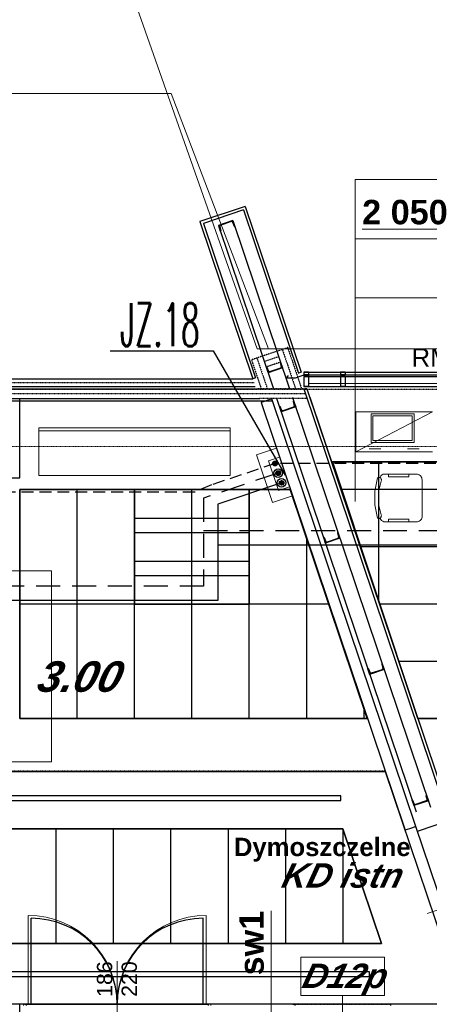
# Model space of a CAD drawing. Header units: millimetres. Extents: x -8838 to 31257, y -6224 to 3754.
# Tile 127 of 185: x 3230 to 3658, y -4647 to -3617. Entities that reach past the tile are written whole.
import ezdxf
from ezdxf.enums import TextEntityAlignment as Align

# ---------------------------------------------------------------- set-up
doc = ezdxf.new("R2010")
doc.units = ezdxf.units.MM
doc.header["$LTSCALE"] = 10
doc.header["$MEASUREMENT"] = 0
for name, pattern in [('DASHED', [0.75, 0.5, -0.25]), ('HIDDEN', [0.375, 0.25, -0.125]), ('rzut 2 pietra$0$ArchiTECH.PC 1. Line Type', [0.004, 0.003, -0.001]), ('rzut 2 pietra$0$ArchiTECH.PC 4. Line Type', [0.0028, 0.0003, -0.0025]), ('rzut 2 pietra$0$ArchiTECH.PC 5. Line Type', [0.0053, 0.003, -0.001, 0.0003, -0.001]), ('rzut 2 pietra$0$ArchiTECH.PC Solid Line Type', [0]), ('SUFIT_2 PIETRO$0$ArchiTECH.PC 1. Line Type', [0.004, 0.003, -0.001]), ('SUFIT_2 PIETRO$0$ArchiTECH.PC 4. Line Type', [0.0028, 0.0003, -0.0025]), ('SUFIT_2 PIETRO$0$ArchiTECH.PC Solid Line Type', [0])]:
    doc.linetypes.add(name, pattern=pattern)
for name, color, linetype, lineweight in [('_Etapy_opis', 7, 'CONTINUOUS', 18), ('_Numer_jednostki', 11, 'CONTINUOUS', 30), ('IS_ARCH', 254, 'CONTINUOUS', 18), ('IS_FREON_GAZ', 22, 'DASHED', 30), ('IS_HC_FREON_CIECZ', 22, 'CONTINUOUS', 30), ('IS_UWAGI', 40, 'CONTINUOUS', 18)]:
    doc.layers.add(name, color=color, linetype=linetype, lineweight=lineweight)
for name, color, linetype in [('IS_HC_IZOLACJA', 42, 'CONTINUOUS'), ('IS_WK_KAN_SKROPLINY', 103, 'HIDDEN'), ('SUFIT_2 PIETRO$0$INWENTARYZACJA', 254, 'CONTINUOUS'), ('SUFIT_2 PIETRO$0$OŚWIETLENIE_KULAB', 254, 'CONTINUOUS'), ('SUFIT_2 PIETRO$0$sciany projektowane', 254, 'CONTINUOUS'), ('SUFIT_2 PIETRO$0$SUFIT NOWY 39', 254, 'CONTINUOUS'), ('SUFIT_2 PIETRO$0$TYP SUFITÓW_NOWYCH', 254, 'CONTINUOUS')]:
    doc.layers.add(name, color=color, linetype=linetype)
doc.styles.add('romans1', font='simplex.shx', dxfattribs={"width": 0.8})
doc.styles.add('rzut 2 pietra$0$ArchiTECHStyle1', font='arial.ttf', dxfattribs={"height": 0.16})
doc.styles.add('rzut 2 pietra$0$ArchiTECHStyle2', font='arialbd.ttf', dxfattribs={"height": 0.192})
doc.styles.add('rzut 2 pietra$0$ArchiTECHStyle4', font='arialbi.ttf', dxfattribs={"oblique": 15, "height": 0.256})
doc.styles.add('SUFIT_2 PIETRO$0$ArchiTECHStyle1', font='arialbi.ttf', dxfattribs={"oblique": 15, "height": 0.32})

msp = doc.modelspace()

# ---------------------------------------------------------------- hatches: boundary and pattern name
at = {"layer": 'IS_FREON_GAZ', "ltscale": 5}
msp.add_hatch(color=256, dxfattribs=at).paths.add_polyline_path([(3502.3, -4091.4, 1), (3497.3, -4091.4, 1)])
at = {"layer": 'IS_FREON_GAZ', "ltscale": 0.02}
msp.add_hatch(color=256, dxfattribs=at).paths.add_polyline_path([(3505.8, -4101.7, 1), (3500.8, -4101.7, 1)])
at = {"layer": 'IS_WK_KAN_SKROPLINY', "linetype": 'ByBlock', "lineweight": 30, "ltscale": 3}
msp.add_hatch(color=256, dxfattribs=at).paths.add_polyline_path([(3498.9, -4081.4, 1), (3493.9, -4081.4, 1)])

# ---------------------------------------------------------------- linework, layer by layer
at = {"layer": '_Etapy_opis', "color": 5}
msp.add_lwpolyline([(3477.8, -3961.2), (3141.9, -3007), (5530.3, -3007), (5741.1, -2653.1), (9611.1, -4017.9), (7982.1, -5987.2), (4191, -5987.2), (4191.2, -3961.2)], close=True, dxfattribs=at)
at = {"layer": '_Etapy_opis', "color": 3}
msp.add_lwpolyline([(3387.8, -3694.2), (-3457.8, -3694.2), (-3457.8, -5859.5), (4191.2, -5859.5), (4191.2, -3961.3), (3489.6, -3961.2), (3387.8, -3694.2)], dxfattribs=at)
at = {"layer": '_Numer_jednostki'}
msp.add_lwpolyline([(3324, -3963.3), (3431.6, -3963.3), (3506.9, -4093.7)], dxfattribs=at)
at = {"layer": 'IS_ARCH', "linetype": 'rzut 2 pietra$0$ArchiTECH.PC Solid Line Type'}
for p, q in [((3580.2, -3784.1), (3939, -3784.1)), ((3580.2, -3784.1), (3580.2, -3908)), ((3465.3, -3812.2), (3417.9, -3828.1)), ((3465.3, -3812.2), (3417.9, -3828.1)), ((3465.3, -3812.2), (3523.7, -3985.7)), ((3463.4, -3815.9), (3421.7, -3830)), ((3463.4, -3815.9), (3520.9, -3986.7)), ((3417.9, -3828.1), (3473.1, -3992.7)), ((3421.7, -3830), (3476, -3991.8)), ((3452.3, -3827.1), (3437.2, -3832.2)), ((3437.2, -3832.2), (3439.2, -3838.3)), ((3437.2, -3832.2), (3494.7, -4003.2)), ((3438.6, -3833.3), (3439.6, -3837.6)), ((3450.6, -3828.2), (3439.2, -3832.1)), ((3451.9, -3828.8), (3453.6, -3832.9)), ((3452.3, -3827.1), (3511.6, -4003.2)), ((3454.4, -3833.2), (3454.3, -3833.2)), ((3439.3, -3838.3), (3439.2, -3838.3)), ((3580.2, -3846.1), (3939, -3846.1)), ((3580.2, -3908), (3939, -3908)), ((3580.2, -3908), (3580.2, -4121)), ((3501.8, -3976), (3502.8, -3980.3)), ((3502.2, -3975.3), (3502.1, -3975.4)), ((3502.2, -3975.3), (3504.2, -3981.4)), ((3487.1, -3980.4), (3487, -3980.4)), ((3487, -3980.4), (3489.1, -3986.5)), ((3487.8, -3980.7), (3489.5, -3984.8)), ((3504.2, -3981.4), (3489.1, -3986.5)), ((3502.2, -3981.6), (3490.8, -3985.4)), ((3523.7, -3985.7), (3520.9, -3986.7)), ((3526.5, -3985.7), (3526.5, -3988.7)), ((3531.5, -3985.7), (3526.5, -3985.7)), ((3526.5, -3985.7), (4289.9, -3985.8)), ((3531.5, -3985.7), (3531.5, -3988.7)), ((3564.9, -3985.7), (3564.9, -3988.7)), ((3569.9, -3985.7), (3564.9, -3985.7)), ((3569.9, -3985.7), (3569.9, -3988.7)), ((3087.4, -3992.7), (3473.1, -3992.7)), ((3476, -3991.8), (3473.1, -3992.7)), ((3510.1, -3989.2), (3508.1, -3991.9)), ((3517.5, -3991.9), (3508.1, -3991.9)), ((3525.4, -3989.4), (3517.5, -3991.9)), ((3532, -3989.3), (3525.4, -3989.4)), ((3531.5, -3988.7), (3526.5, -3988.7)), ((3526.5, -3988.7), (4289.9, -3988.8)), ((3531.5, -3990.2), (3526.5, -3990.2)), ((3526.5, -3990.2), (3526.5, -4000.7)), ((3526.5, -3990.2), (4289.9, -3990.3)), ((3531.5, -3990.2), (3531.5, -4000.7)), ((3531.5, -3997.5), (4289.9, -3997.5)), ((3569.9, -3988.7), (3564.9, -3988.7)), ((3569.9, -3990.2), (3564.9, -3990.2)), ((3564.9, -3990.2), (3564.9, -4000.7)), ((3569.9, -3990.2), (3569.9, -4000.7)), ((3087.4, -4000.7), (3475.8, -4000.7)), ((3087.4, -4003.2), (3476.7, -4003.2)), ((3531.5, -4000.7), (3526.5, -4000.7)), ((3526.5, -4000.7), (4289.9, -4000.8)), ((3529.6, -4003.2), (3526.8, -4004.2)), ((3526.8, -4004.2), (3672.3, -4436.5)), ((3529.6, -4003.2), (3676.1, -4438.4)), ((3569.9, -4000.7), (3564.9, -4000.7)), ((3480.6, -4013.8), (978.5, -4013.8)), ((3087.4, -4013.2), (3480, -4013.2)), ((3087.4, -4015.7), (3493.8, -4015.7)), ((3493.2, -4013.8), (3481.8, -4017.6)), ((3481.8, -4017.6), (3632.4, -4465.2)), ((3643.7, -4461.4), (3493.2, -4013.8)), ((3498.4, -4014.2), (3643.8, -4446.1)), ((3514.6, -4012.3), (3659, -4441)), ((3515.5, -4016.8), (3516.6, -4021.1)), ((3515.9, -4016.1), (3515.9, -4016.1)), ((3515.9, -4016.1), (3518, -4022.2)), ((3532.8, -4012.1), (3679.8, -4449.9)), ((3500.8, -4021.2), (3502.8, -4027.3)), ((3501.5, -4021.5), (3503.3, -4025.6)), ((3518, -4022.2), (3502.8, -4027.3)), ((3515.9, -4022.3), (3504.6, -4026.1)), ((3661, -4027.2), (3581, -4027.2)), ((3581, -4027.2), (3581, -4069.2)), ((3661, -4027.2), (3581, -4069.2)), ((3641.8, -4029.4), (3596.8, -4029.4)), ((3596.8, -4029.4), (3596.8, -4059.4)), ((3641.8, -4059.4), (3641.8, -4029.4)), ((3598.8, -4057.4), (3598.8, -4031.4)), ((3598.8, -4031.4), (3639.8, -4031.4)), ((3639.8, -4031.4), (3639.8, -4057.4)), ((3249.5, -4044.1), (3449.5, -4044.1)), ((3249.5, -4094.1), (3249.5, -4044.1)), ((3249.5, -4047.1), (3449.5, -4047.1)), ((3449.5, -4044.1), (3449.5, -4094.1)), ((3596.8, -4059.4), (3641.8, -4059.4)), ((3639.8, -4057.4), (3598.8, -4057.4)), ((3581, -4069.2), (3661, -4069.2)), ((3607, -4066.2), (3595, -4066.2)), ((3647, -4066.2), (3635, -4066.2)), ((3449.5, -4094.1), (3249.5, -4094.1)), ((3600.6, -4110.4), (3603.7, -4096.5)), ((3603.7, -4096.5), (3604, -4096.3)), ((3604, -4096.3), (3604.4, -4096.1)), ((3604.4, -4096.1), (3604.8, -4095.9)), ((3604.6, -4111), (3607.6, -4098.5)), ((3604.8, -4095.9), (3605.2, -4095.9)), ((3605.2, -4095.9), (3605.6, -4095.9)), ((3605.6, -4095.9), (3606, -4096)), ((3606, -4096), (3606.3, -4096.1)), ((3606.3, -4095.8), (3606.6, -4095)), ((3606.3, -4096.1), (3606.7, -4096.4)), ((3606.6, -4095), (3607.1, -4094.3)), ((3606.7, -4096.4), (3607, -4096.6)), ((3607, -4096.6), (3607.2, -4096.9)), ((3607.1, -4094.3), (3607.7, -4093.6)), ((3607.2, -4096.9), (3607.4, -4097.3)), ((3607.4, -4097.3), (3607.5, -4097.7)), ((3607.5, -4097.7), (3607.6, -4098.1)), ((3607.6, -4098.1), (3607.6, -4098.5)), ((3607.7, -4093.6), (3608.4, -4093.1)), ((3608.4, -4093.1), (3609.3, -4092.7)), ((3609.3, -4092.7), (3610.1, -4092.5)), ((3644.2, -4092.5), (3610.2, -4092.5)), ((3615.2, -4092.5), (3615.2, -4095.5)), ((3615.2, -4095.5), (3636.2, -4095.5)), ((3636.2, -4095.5), (3636.2, -4092.5)), ((3644.1, -4092.6), (3645.2, -4092.6)), ((3645.2, -4092.6), (3646.2, -4092.9)), ((3646.2, -4092.9), (3647.2, -4093.3)), ((3647.2, -4093.3), (3648, -4093.9)), ((3648, -4093.9), (3648.8, -4094.6)), ((3648.8, -4094.6), (3649.3, -4095.5)), ((3649.3, -4095.5), (3649.8, -4096.5)), ((3649.8, -4096.5), (3650, -4097.5)), ((3650, -4097.5), (3650.1, -4098.5)), ((3650.2, -4136.5), (3650.2, -4098.5)), ((3600.6, -4124.6), (3600.6, -4110.4)), ((3604.6, -4123.9), (3604.6, -4111)), ((3603.7, -4138.5), (3600.6, -4124.6)), ((3607.6, -4136.5), (3604.6, -4123.9)), ((3604.1, -4138.7), (3603.7, -4138.5)), ((3604.4, -4138.9), (3604.1, -4138.7)), ((3604.8, -4139), (3604.4, -4138.9)), ((3605.2, -4139), (3604.8, -4139)), ((3605.6, -4138.9), (3605.2, -4139)), ((3606, -4138.8), (3605.6, -4138.9)), ((3606.4, -4138.6), (3606, -4138.8)), ((3607, -4140.1), (3606.3, -4138.9)), ((3606.7, -4138.4), (3606.4, -4138.6)), ((3607, -4138.1), (3606.7, -4138.4)), ((3607.2, -4137.7), (3607, -4138.1)), ((3607.9, -4141.1), (3607, -4140.1)), ((3607.4, -4137.3), (3607.2, -4137.7)), ((3607.5, -4136.9), (3607.4, -4137.3)), ((3607.5, -4136.5), (3607.5, -4136.9)), ((3609, -4141.9), (3607.9, -4141.1)), ((3610.2, -4142.5), (3609, -4141.9)), ((3610.2, -4142.5), (3644.2, -4142.5)), ((3636.2, -4139.5), (3615.2, -4139.5)), ((3615.2, -4139.5), (3615.2, -4142.5)), ((3636.2, -4142.5), (3636.2, -4139.5)), ((3645.2, -4142.4), (3644.2, -4142.5)), ((3646.2, -4142.2), (3645.2, -4142.4)), ((3647.2, -4141.7), (3646.2, -4142.2)), ((3648.1, -4141.1), (3647.2, -4141.7)), ((3648.8, -4140.4), (3648.1, -4141.1)), ((3649.4, -4139.5), (3648.8, -4140.4)), ((3649.8, -4138.6), (3649.4, -4139.5)), ((3650.1, -4137.5), (3649.8, -4138.6)), ((3650.2, -4136.5), (3650.1, -4137.5)), ((3547.1, -4158.6), (3547, -4158.6)), ((3547, -4158.6), (3549, -4164.7)), ((3547.8, -4158.9), (3549.5, -4163)), ((3564.2, -4159.6), (3549, -4164.7)), ((3562.1, -4159.8), (3550.8, -4163.6)), ((3561.7, -4154.2), (3562.8, -4158.5)), ((3562.2, -4153.5), (3562.1, -4153.5)), ((3562.2, -4153.5), (3564.2, -4159.6)), ((3262.8, -4193.8), (3212.8, -4193.8)), ((3262.8, -4393.8), (3262.8, -4193.8)), ((3593.3, -4296), (3593.2, -4296.1)), ((3593.2, -4296.1), (3595.3, -4302.1)), ((3594, -4296.3), (3595.8, -4300.4)), ((3610.5, -4297), (3595.3, -4302.1)), ((3608.4, -4297.2), (3597.1, -4301)), ((3608, -4291.6), (3609.1, -4295.9)), ((3608.4, -4291), (3608.3, -4291)), ((3608.4, -4291), (3610.5, -4297)), ((3212.8, -4393.8), (3262.8, -4393.8)), ((3654.2, -4429.1), (3655.3, -4433.4)), ((3654.7, -4428.4), (3654.6, -4428.4)), ((3654.7, -4428.4), (3656.7, -4434.4)), ((3639.5, -4433.5), (3641.5, -4439.5)), ((3639.6, -4433.5), (3639.5, -4433.5)), ((3640.2, -4433.8), (3642, -4437.8)), ((3656.7, -4434.4), (3641.5, -4439.5)), ((3654.6, -4434.6), (3643.3, -4438.4)), ((3645.3, -4466.2), (3725.9, -4439.1)), ((3643.7, -4461.4), (3639, -4463)), ((3701.1, -4632), (3643.7, -4461.4)), ((3643.7, -4461.4), (3643.7, -4461.4)), ((3701.1, -4632), (3643.7, -4461.4)), ((3639, -4463), (3632.4, -4465.2)), ((3655.5, -4552.4), (3738.3, -4524.6)), ((3238.4, -4647.4), (3238.4, -4554.4)), ((3424.4, -4647.4), (3424.4, -4554.4)), ((3492.3, -4686.3), (3492.3, -4549.5)), ((3331.4, -4674.4), (3331.4, -4602.4)), ((3523.3, -4638.2), (3523.3, -4598.2)), ((3523.3, -4598.2), (3610.9, -4598.2)), ((3610.9, -4598.2), (3610.9, -4638.2)), ((3229.6, -4647.4), (3185.1, -4647.4)), ((3231.4, -4647.4), (3223.1, -4647.4)), ((3229.6, -4706.4), (3229.6, -4647.4)), ((3231.4, -4647.4), (3233.4, -4647.4)), ((3233.4, -4647.4), (3233.4, -4648.6)), ((3233.4, -4647.4), (3429.4, -4647.4)), ((3429.4, -4647.4), (3233.4, -4647.4)), ((3233.4, -4647.4), (3429.4, -4647.4)), ((3431.4, -4647.4), (3429.4, -4647.4)), ((3429.4, -4647.4), (3429.4, -4648.6)), ((3515.1, -4647.4), (3431.4, -4647.4)), ((3515.1, -4647.4), (3517.1, -4647.4)), ((3517.1, -4647.4), (3517.1, -4648.6)), ((3610.9, -4638.2), (3523.3, -4638.2)), ((3567.1, -4638.2), (3567.1, -4712.4)), ((3619.1, -4647.4), (3617.1, -4647.4)), ((3617.1, -4647.4), (3617.1, -4648.6)), ((3693.6, -4647.4), (3619.1, -4647.4))]:
    msp.add_line(p, q, dxfattribs=at)
at = {"layer": 'IS_ARCH', "linetype": 'rzut 2 pietra$0$ArchiTECH.PC 1. Line Type'}
for p, q in [((3509.7, -3960.1), (3471.8, -3972.9)), ((3504.1, -3962.1), (3517.9, -4003.2)), ((3509.7, -3960.1), (3524.2, -4003.2)), ((3471.8, -3972.9), (3482, -4003.2)), ((3477.5, -3971), (3488.4, -4003.2)), ((3500.3, -3969.6), (3485.2, -3974.7)), ((3502.2, -3975.3), (3487.1, -3980.4)), ((3087.4, -3996.7), (3474.5, -3996.7)), ((-2053.2, -4003.1), (5561.5, -4003.8)), ((3087.4, -4008.2), (3528.1, -4008.2)), ((3529.8, -4013.2), (3480, -4013.2)), ((3611.5, -4403.3), (2493.4, -4403.3)), ((3233.4, -4647.4), (3429.4, -4647.4)), ((3517.1, -4647.4), (3617.1, -4647.4))]:
    msp.add_line(p, q, dxfattribs=at)
at = {"layer": 'IS_ARCH', "linetype": 'rzut 2 pietra$0$ArchiTECH.PC 4. Line Type'}
msp.add_line((3529.6, -4003.2), (3476.7, -4003.2), dxfattribs=at)
at = {"layer": 'IS_ARCH', "linetype": 'rzut 2 pietra$0$ArchiTECH.PC 5. Line Type'}
msp.add_line((-3575.5, -4062.9), (8802.4, -4064.1), dxfattribs=at)
at = {"layer": 'IS_ARCH', "linetype": 'rzut 2 pietra$0$ArchiTECH.PC Solid Line Type'}
for centre, radius, start, end in [((3439.6, -3833), 1.05, 108.5984, 194.0245), ((3450.9, -3829.2), 1.05, 23.1723, 108.5984), ((3454.1, -3832.7), 0.55, 203.1723, 288.5984), ((3439.1, -3837.7), 0.55, 288.5984, 14.0245), ((3502.3, -3975.9), 0.55, 108.5984, 194.0245), ((3487.3, -3980.9), 0.55, 23.1723, 108.5984), ((3490.5, -3984.4), 1.05, 203.1723, 288.5984), ((3501.8, -3980.6), 1.05, 288.5984, 14.0245), ((3516, -4016.6), 0.55, 108.5984, 194.0245), ((3504.2, -4025.1), 1.05, 203.1723, 288.5984), ((3515.5, -4021.3), 1.05, 288.5984, 14.0245), ((3547.3, -4159.1), 0.55, 23.1723, 108.5984), ((3550.5, -4162.6), 1.05, 203.1723, 288.5984), ((3562.3, -4154.1), 0.55, 108.5984, 194.0245), ((3561.8, -4158.8), 1.05, 288.5984, 14.0245), ((3593.5, -4296.6), 0.55, 23.1723, 108.5984), ((3608.5, -4291.5), 0.55, 108.5984, 194.0245), ((3608, -4296.2), 1.05, 288.5984, 14.0245), ((3596.7, -4300), 1.05, 203.1723, 288.5984), ((3654.8, -4428.9), 0.55, 108.5984, 194.0245), ((3639.7, -4434), 0.55, 23.1723, 108.5984), ((3643, -4437.4), 1.05, 203.1723, 288.5984), ((3654.3, -4433.6), 1.05, 288.5984, 14.0245), ((3238.4, -4647.4), 93, 0, 90), ((3424.4, -4647.4), 93, 90, 180)]:
    msp.add_arc(centre, radius, start, end, dxfattribs=at)
at = {"layer": 'IS_FREON_GAZ', "ltscale": 5}
for points in [[(3499.8, -4091.4), (3421.8, -4117.5), (3421.8, -4209.9), (1486.1, -4209.9), (1486.1, -4198.9)], [(3421.8, -4151.5), (4103.5, -4151.5), (4103.5, -4228.2)]]:
    msp.add_lwpolyline(points, dxfattribs=at)
msp.add_circle((3499.8, -4091.4), 2.5, dxfattribs=at)
at = {"layer": 'IS_FREON_GAZ', "ltscale": 0.02}
msp.add_circle((3503.3, -4101.7), 2.5, dxfattribs=at)
at = {"layer": 'IS_HC_FREON_CIECZ'}
for points in [[(3503.3, -4101.7), (3436.8, -4124), (3436.8, -4224.9), (1476.1, -4224.9), (1476.1, -4198.9)], [(3436.8, -4166.5), (4088.5, -4166.5), (4088.5, -4228.2)]]:
    msp.add_lwpolyline(points, dxfattribs=at)
at = {"layer": 'IS_HC_IZOLACJA'}
for centre in [(3499.8, -4091.4), (3503.3, -4101.7)]:
    msp.add_circle(centre, 4.5, dxfattribs=at)
at = {"layer": 'IS_UWAGI'}
for points in [[(3497.8, -4065.2), (3477, -4072.2), (3493.8, -4122.3), (3514.7, -4115.3)], [(3501, -4074.7), (3489.7, -4078.5), (3500.1, -4109.6), (3511.5, -4105.8)]]:
    msp.add_lwpolyline(points, dxfattribs=at)
at = {"layer": 'IS_WK_KAN_SKROPLINY', "lineweight": 30, "ltscale": 5}
for points in [[(3496.4, -4081.4), (3430, -4103.7), (3412.6, -4111.4), (2678, -4111.4), (2678, -4168.1)], [(4114.7, -4228.2), (4114.7, -4081.4), (3496.4, -4081.4)]]:
    msp.add_lwpolyline(points, dxfattribs=at)
at = {"layer": 'IS_WK_KAN_SKROPLINY', "linetype": 'ByBlock', "lineweight": 30, "ltscale": 3}
msp.add_circle((3496.4, -4081.4), 2.5, dxfattribs=at)
at = {"layer": 'SUFIT_2 PIETRO$0$INWENTARYZACJA', "linetype": 'SUFIT_2 PIETRO$0$ArchiTECH.PC Solid Line Type'}
for p, q in [((3465.3, -3812.2), (3417.9, -3828.1)), ((3465.3, -3812.2), (3417.9, -3828.1)), ((3465.3, -3812.2), (3523.7, -3985.7)), ((3463.4, -3815.9), (3421.7, -3830)), ((3463.4, -3815.9), (3520.9, -3986.7)), ((3417.9, -3828.1), (3473.1, -3992.7)), ((3421.7, -3830), (3476, -3991.8)), ((3452.3, -3827.1), (3437.2, -3832.2)), ((3437.2, -3832.2), (3494.7, -4003.2)), ((3437.2, -3832.2), (3439.2, -3838.3)), ((3438.6, -3833.3), (3439.6, -3837.6)), ((3450.6, -3828.2), (3439.2, -3832.1)), ((3451.9, -3828.8), (3453.6, -3832.9)), ((3452.3, -3827.1), (3511.6, -4003.2)), ((3454.4, -3833.2), (3454.3, -3833.2)), ((3439.3, -3838.3), (3439.2, -3838.3)), ((3501.8, -3976), (3502.8, -3980.3)), ((3502.2, -3975.3), (3502.1, -3975.4)), ((3502.2, -3975.3), (3504.2, -3981.4)), ((3487, -3980.4), (3489.1, -3986.5)), ((3487.1, -3980.4), (3487, -3980.4)), ((3487.8, -3980.7), (3489.5, -3984.8)), ((3504.2, -3981.4), (3489.1, -3986.5)), ((3502.2, -3981.6), (3490.8, -3985.4)), ((3523.7, -3985.7), (3520.9, -3986.7)), ((3526.5, -3985.7), (4289.9, -3985.8)), ((3531.5, -3985.7), (3526.5, -3985.7)), ((3526.5, -3985.7), (3526.5, -3988.7)), ((3531.5, -3985.7), (3531.5, -3988.7)), ((3569.9, -3985.7), (3564.9, -3985.7)), ((3564.9, -3985.7), (3564.9, -3988.7)), ((3569.9, -3985.7), (3569.9, -3988.7)), ((3087.4, -3992.7), (3473.1, -3992.7)), ((3476, -3991.8), (3473.1, -3992.7)), ((3510.1, -3989.2), (3508.1, -3991.9)), ((3517.5, -3991.9), (3508.1, -3991.9)), ((3525.4, -3989.4), (3517.5, -3991.9)), ((3532, -3989.3), (3525.4, -3989.4)), ((3526.5, -3988.7), (4289.9, -3988.8)), ((3531.5, -3988.7), (3526.5, -3988.7)), ((3526.5, -3990.2), (4289.9, -3990.3)), ((3526.5, -3990.2), (3526.5, -4000.7)), ((3531.5, -3990.2), (3526.5, -3990.2)), ((3531.5, -3990.2), (3531.5, -4000.7)), ((3569.9, -3988.7), (3564.9, -3988.7)), ((3564.9, -3990.2), (3564.9, -4000.7)), ((3569.9, -3990.2), (3564.9, -3990.2)), ((3569.9, -3990.2), (3569.9, -4000.7)), ((3087.4, -4000.7), (3475.8, -4000.7)), ((3087.4, -4003.2), (3476.7, -4003.2)), ((3526.5, -4000.7), (4289.9, -4000.8)), ((3531.5, -4000.7), (3526.5, -4000.7)), ((3529.6, -4003.2), (3526.8, -4004.2)), ((3526.8, -4004.2), (3672.3, -4436.5)), ((3529.6, -4003.2), (3676.1, -4438.4)), ((3569.9, -4000.7), (3564.9, -4000.7)), ((3480.6, -4013.8), (978.5, -4013.8)), ((3087.4, -4013.2), (3480, -4013.2)), ((3087.4, -4015.7), (3493.8, -4015.7)), ((3229.5, -4013.8), (3224.5, -4013.8)), ((3229.5, -4096.5), (3229.5, -4013.8)), ((3493.2, -4013.8), (3481.8, -4017.6)), ((3481.8, -4017.6), (3632.4, -4465.2)), ((3643.7, -4461.4), (3493.2, -4013.8)), ((3498.4, -4014.2), (3643.8, -4446.1)), ((3514.6, -4012.3), (3659, -4441)), ((3515.5, -4016.8), (3516.6, -4021.1)), ((3515.9, -4016.1), (3518, -4022.2)), ((3515.9, -4016.1), (3515.9, -4016.1)), ((3532.8, -4012.1), (3679.8, -4449.9)), ((3500.8, -4021.2), (3502.8, -4027.3)), ((3501.5, -4021.5), (3503.3, -4025.6)), ((3518, -4022.2), (3502.8, -4027.3)), ((3515.9, -4022.3), (3504.6, -4026.1)), ((3185, -4096.5), (3229.5, -4096.5)), ((3547, -4158.6), (3549, -4164.7)), ((3547.1, -4158.6), (3547, -4158.6)), ((3547.8, -4158.9), (3549.5, -4163)), ((3564.2, -4159.6), (3549, -4164.7)), ((3562.1, -4159.8), (3550.8, -4163.6)), ((3561.7, -4154.2), (3562.8, -4158.5)), ((3562.2, -4153.5), (3562.1, -4153.5)), ((3562.2, -4153.5), (3564.2, -4159.6)), ((3593.3, -4296), (3593.2, -4296.1)), ((3593.2, -4296.1), (3595.3, -4302.1)), ((3594, -4296.3), (3595.8, -4300.4)), ((3610.5, -4297), (3595.3, -4302.1)), ((3608.4, -4297.2), (3597.1, -4301)), ((3608, -4291.6), (3609.1, -4295.9)), ((3608.4, -4291), (3608.3, -4291)), ((3608.4, -4291), (3610.5, -4297)), ((3654.2, -4429.1), (3655.3, -4433.4)), ((3654.7, -4428.4), (3654.6, -4428.4)), ((3654.7, -4428.4), (3656.7, -4434.4)), ((3639.6, -4433.5), (3639.5, -4433.5)), ((3639.5, -4433.5), (3641.5, -4439.5)), ((3640.2, -4433.8), (3642, -4437.8)), ((3656.7, -4434.4), (3641.5, -4439.5)), ((3654.6, -4434.6), (3643.3, -4438.4)), ((3645.3, -4466.2), (3725.9, -4439.1)), ((3643.7, -4461.4), (3639, -4463)), ((3701.1, -4632), (3643.7, -4461.4)), ((3643.7, -4461.4), (3643.7, -4461.4)), ((3701.1, -4632), (3643.7, -4461.4)), ((3639, -4463), (3632.4, -4465.2)), ((3229.6, -4647.4), (3185.1, -4647.4)), ((3229.6, -4706.4), (3229.6, -4647.4))]:
    msp.add_line(p, q, dxfattribs=at)
at = {"layer": 'SUFIT_2 PIETRO$0$INWENTARYZACJA', "linetype": 'SUFIT_2 PIETRO$0$ArchiTECH.PC 1. Line Type'}
for p, q in [((3509.7, -3960.1), (3471.8, -3972.9)), ((3504.1, -3962.1), (3517.9, -4003.2)), ((3509.7, -3960.1), (3524.2, -4003.2)), ((3471.8, -3972.9), (3482, -4003.2)), ((3477.5, -3971), (3488.4, -4003.2)), ((3500.3, -3969.6), (3485.2, -3974.7)), ((3502.2, -3975.3), (3487.1, -3980.4)), ((3087.4, -3996.7), (3474.5, -3996.7)), ((-2053.2, -4003.1), (5561.5, -4003.8)), ((3087.4, -4008.2), (3528.1, -4008.2)), ((3529.8, -4013.2), (3480, -4013.2)), ((3611.5, -4403.3), (2493.4, -4403.3))]:
    msp.add_line(p, q, dxfattribs=at)
at = {"layer": 'SUFIT_2 PIETRO$0$INWENTARYZACJA', "linetype": 'SUFIT_2 PIETRO$0$ArchiTECH.PC 4. Line Type'}
msp.add_line((3529.6, -4003.2), (3476.7, -4003.2), dxfattribs=at)
at = {"layer": 'SUFIT_2 PIETRO$0$INWENTARYZACJA', "linetype": 'SUFIT_2 PIETRO$0$ArchiTECH.PC Solid Line Type'}
for centre, radius, start, end in [((3439.6, -3833), 1.05, 108.5984, 194.0245), ((3450.9, -3829.2), 1.05, 23.1723, 108.5984), ((3454.1, -3832.7), 0.55, 203.1723, 288.5984), ((3439.1, -3837.7), 0.55, 288.5984, 14.0245), ((3502.3, -3975.9), 0.55, 108.5984, 194.0245), ((3487.3, -3980.9), 0.55, 23.1723, 108.5984), ((3490.5, -3984.4), 1.05, 203.1723, 288.5984), ((3501.8, -3980.6), 1.05, 288.5984, 14.0245), ((3516, -4016.6), 0.55, 108.5984, 194.0245), ((3504.2, -4025.1), 1.05, 203.1723, 288.5984), ((3515.5, -4021.3), 1.05, 288.5984, 14.0245), ((3547.3, -4159.1), 0.55, 23.1723, 108.5984), ((3550.5, -4162.6), 1.05, 203.1723, 288.5984), ((3562.3, -4154.1), 0.55, 108.5984, 194.0245), ((3561.8, -4158.8), 1.05, 288.5984, 14.0245), ((3593.5, -4296.6), 0.55, 23.1723, 108.5984), ((3608.5, -4291.5), 0.55, 108.5984, 194.0245), ((3608, -4296.2), 1.05, 288.5984, 14.0245), ((3596.7, -4300), 1.05, 203.1723, 288.5984), ((3654.8, -4428.9), 0.55, 108.5984, 194.0245), ((3639.7, -4434), 0.55, 23.1723, 108.5984), ((3643, -4437.4), 1.05, 203.1723, 288.5984), ((3654.3, -4433.6), 1.05, 288.5984, 14.0245)]:
    msp.add_arc(centre, radius, start, end, dxfattribs=at)
at = {"layer": 'SUFIT_2 PIETRO$0$OŚWIETLENIE_KULAB', "linetype": 'SUFIT_2 PIETRO$0$ArchiTECH.PC Solid Line Type'}
for p, q in [((3349.5, -4108.6), (3469.5, -4108.6)), ((3349.5, -4108.6), (3349.5, -4228.6)), ((3469.5, -4108.6), (3469.5, -4228.6)), ((3349.5, -4138.6), (3469.5, -4138.6)), ((3349.5, -4153.6), (3469.5, -4153.6)), ((3349.5, -4183.6), (3469.5, -4183.6)), ((3349.5, -4198.6), (3469.5, -4198.6)), ((3349.5, -4228.6), (3469.5, -4228.6)), ((3565.3, -4429.1), (955.1, -4429.1)), ((3565.3, -4429.1), (955.1, -4429.1)), ((3565.3, -4434.1), (3565.3, -4429.1)), ((3565.3, -4434.1), (3565.3, -4429.1)), ((955.1, -4434.1), (3565.3, -4434.1)), ((955.1, -4434.1), (3565.3, -4434.1)), ((3595.3, -4613.5), (-1031.1, -4613.5)), ((3595.3, -4613.5), (-1031.1, -4613.5)), ((3595.3, -4618.5), (3595.3, -4613.5)), ((3595.3, -4618.5), (3595.3, -4613.5)), ((-1031.1, -4618.5), (3595.3, -4618.5)), ((-1031.1, -4618.5), (3595.3, -4618.5))]:
    msp.add_line(p, q, dxfattribs=at)
at = {"layer": 'SUFIT_2 PIETRO$0$sciany projektowane', "linetype": 'SUFIT_2 PIETRO$0$ArchiTECH.PC Solid Line Type'}
for p, q in [((3241.4, -4647.4), (3241.4, -4557.4)), ((3421.4, -4647.4), (3421.4, -4557.4)), ((3234.4, -4647.4), (3223.1, -4647.4)), ((3234.4, -4647.4), (3236.4, -4647.4)), ((3236.4, -4647.4), (3236.4, -4648.6)), ((3236.4, -4647.4), (3426.4, -4647.4)), ((3426.4, -4647.4), (3236.4, -4647.4)), ((3236.4, -4647.4), (3426.4, -4647.4)), ((3428.4, -4647.4), (3426.4, -4647.4)), ((3426.4, -4647.4), (3426.4, -4648.6)), ((3515.1, -4647.4), (3428.4, -4647.4)), ((3515.1, -4647.4), (3517.1, -4647.4)), ((3517.1, -4647.4), (3517.1, -4648.6)), ((3619.1, -4647.4), (3617.1, -4647.4)), ((3617.1, -4647.4), (3617.1, -4648.6)), ((3693.6, -4647.4), (3619.1, -4647.4))]:
    msp.add_line(p, q, dxfattribs=at)
at = {"layer": 'SUFIT_2 PIETRO$0$sciany projektowane', "linetype": 'SUFIT_2 PIETRO$0$ArchiTECH.PC 1. Line Type'}
for p, q in [((3236.4, -4647.4), (3426.4, -4647.4)), ((3517.1, -4647.4), (3617.1, -4647.4))]:
    msp.add_line(p, q, dxfattribs=at)
at = {"layer": 'SUFIT_2 PIETRO$0$sciany projektowane', "linetype": 'SUFIT_2 PIETRO$0$ArchiTECH.PC Solid Line Type'}
for centre, start, end in [((3241.4, -4647.4), 0, 90), ((3421.4, -4647.4), 90, 180)]:
    msp.add_arc(centre, 90, start, end, dxfattribs=at)
at = {"layer": 'SUFIT_2 PIETRO$0$SUFIT NOWY 39', "linetype": 'SUFIT_2 PIETRO$0$ArchiTECH.PC Solid Line Type'}
for p, q in [((3645.7, -4348.2), (3556.6, -4079.7)), ((3556.6, -4079.7), (3905, -4079.7)), ((3605, -4225.5), (3605, -4079.7)), ((3229.5, -4228.2), (3229.5, -4108.6)), ((3512.4, -4108.6), (3229.5, -4108.6)), ((3229.5, -4108.6), (3229.5, -4348.2)), ((3289.5, -4228.2), (3289.5, -4108.6)), ((3349.5, -4228.2), (3349.5, -4108.6)), ((3409.5, -4228.2), (3409.5, -4108.6)), ((3469.5, -4228.2), (3469.5, -4108.6)), ((3592.8, -4348.2), (3512.4, -4108.6)), ((3566.1, -4108.2), (3905, -4108.2)), ((3529.5, -4228.2), (3529.5, -4159.5)), ((3586, -4168.2), (3905, -4168.2)), ((3229.5, -4348.2), (3229.5, -4228.2)), ((3229.5, -4228.2), (3289.5, -4228.2)), ((3289.5, -4348.2), (3289.5, -4228.2)), ((3289.5, -4228.2), (3349.5, -4228.2)), ((3349.5, -4348.2), (3349.5, -4228.2)), ((3349.5, -4228.2), (3409.5, -4228.2)), ((3409.5, -4348.2), (3409.5, -4228.2)), ((3409.5, -4228.2), (3469.5, -4228.2)), ((3469.5, -4348.2), (3469.5, -4228.2)), ((3469.5, -4228.2), (3529.5, -4228.2)), ((3529.5, -4348.2), (3529.5, -4228.2)), ((3529.5, -4228.2), (3552.5, -4228.2)), ((3605.9, -4228.2), (3905, -4228.2)), ((3625.8, -4288.2), (3905, -4288.2)), ((3589.5, -4348.2), (3589.5, -4338.3)), ((3229.5, -4348.2), (3289.5, -4348.2)), ((3229.5, -4348.2), (3592.8, -4348.2)), ((3289.5, -4348.2), (3349.5, -4348.2)), ((3349.5, -4348.2), (3409.5, -4348.2)), ((3409.5, -4348.2), (3469.5, -4348.2)), ((3469.5, -4348.2), (3529.5, -4348.2)), ((3529.5, -4348.2), (3589.5, -4348.2)), ((3589.5, -4348.2), (3592.8, -4348.2)), ((3645.7, -4348.2), (3905, -4348.2)), ((3905, -4348.2), (3645.7, -4348.2)), ((2965.7, -4403.7), (3611.5, -4403.7)), ((3611.5, -4403.7), (3693.6, -4647.4)), ((-1052.7, -4463.8), (3567.4, -4463.8)), ((3567.4, -4463.8), (-1052.7, -4463.8)), ((3267.3, -4463.8), (3267.3, -4583.8)), ((3327.3, -4463.8), (3327.3, -4583.8)), ((3387.3, -4463.8), (3387.3, -4583.8)), ((3447.3, -4463.8), (3447.3, -4583.8)), ((3507.3, -4463.8), (3507.3, -4583.8)), ((3567.3, -4463.8), (3567.3, -4583.8)), ((3567.4, -4463.8), (3607.8, -4583.8)), ((3607.8, -4583.8), (3567.4, -4463.8)), ((3607.8, -4583.8), (-1052.7, -4583.8)), ((3607.8, -4583.8), (-1052.7, -4583.8)), ((-1052.7, -4583.8), (3607.8, -4583.8)), ((3693.6, -4647.4), (-1084.5, -4645.4))]:
    msp.add_line(p, q, dxfattribs=at)
at = {"layer": 'SUFIT_2 PIETRO$0$TYP SUFITÓW_NOWYCH', "linetype": 'SUFIT_2 PIETRO$0$ArchiTECH.PC Solid Line Type'}
for p, q in [((3645.7, -4079.7), (3556.6, -4079.7)), ((3556.6, -4079.7), (3645.7, -4348.2)), ((3905, -4079.7), (3645.7, -4079.7)), ((3229.5, -4108.6), (3512.4, -4108.6)), ((3229.5, -4348.2), (3229.5, -4108.6)), ((3512.4, -4108.6), (3592.8, -4348.2)), ((3512.4, -4348.2), (3229.5, -4348.2)), ((3592.8, -4348.2), (3512.4, -4348.2)), ((3645.7, -4348.2), (3905, -4348.2)), ((-1052.7, -4463.8), (3567.4, -4463.8)), ((3567.4, -4463.8), (3607.8, -4583.8)), ((3567.4, -4583.8), (-1052.7, -4583.8)), ((3607.8, -4583.8), (3567.4, -4583.8))]:
    msp.add_line(p, q, dxfattribs=at)

# ---------------------------------------------------------------- texts
at = {"layer": '_Numer_jednostki', "style": 'romans1', "width": 0.5}
msp.add_text('JZ.18', height=45, rotation=359.9189, dxfattribs=at).set_placement((3334.5, -3958.6))
at = {"layer": 'IS_ARCH'}
for s, height, style, p in [('%%u2 050%%u', 25.6, 'rzut 2 pietra$0$ArchiTECHStyle2', (3587.5, -3838.7)), ('RM', 19.2, 'rzut 2 pietra$0$ArchiTECHStyle1', (3639.2, -3985.7)), ('Dymoszczelne', 19.2, 'rzut 2 pietra$0$ArchiTECHStyle2', (3453.4, -4498.1))]:
    msp.add_text(s, height=height, dxfattribs=dict(at, style=style)).set_placement(p, align=Align.BOTTOM_LEFT)
at = {"layer": 'IS_ARCH', "style": 'rzut 2 pietra$0$ArchiTECHStyle4', "oblique": 15}
for s, p in [('KD istn', (3501.9, -4533.1)), ('D12p', (3523.3, -4638.2))]:
    msp.add_text(s, height=25.6, dxfattribs=at).set_placement(p, align=Align.BOTTOM_LEFT)
at = {"layer": 'IS_ARCH'}
for s, height, style, p in [('sw1', 25.6, 'rzut 2 pietra$0$ArchiTECHStyle2', (3492.3, -4617.2)), ('186', 16, 'rzut 2 pietra$0$ArchiTECHStyle1', (3331, -4639.7)), ('220', 16, 'rzut 2 pietra$0$ArchiTECHStyle1', (3356.8, -4639.7))]:
    msp.add_text(s, height=height, rotation=90, dxfattribs=dict(at, style=style)).set_placement(p, align=Align.BOTTOM_LEFT)
at = {"layer": 'SUFIT_2 PIETRO$0$SUFIT NOWY 39', "style": 'SUFIT_2 PIETRO$0$ArchiTECHStyle1', "oblique": 15}
msp.add_text('3.00', height=32, dxfattribs=at).set_placement((3245.9, -4330), align=Align.BOTTOM_LEFT)

doc.saveas('drawing.dxf')
